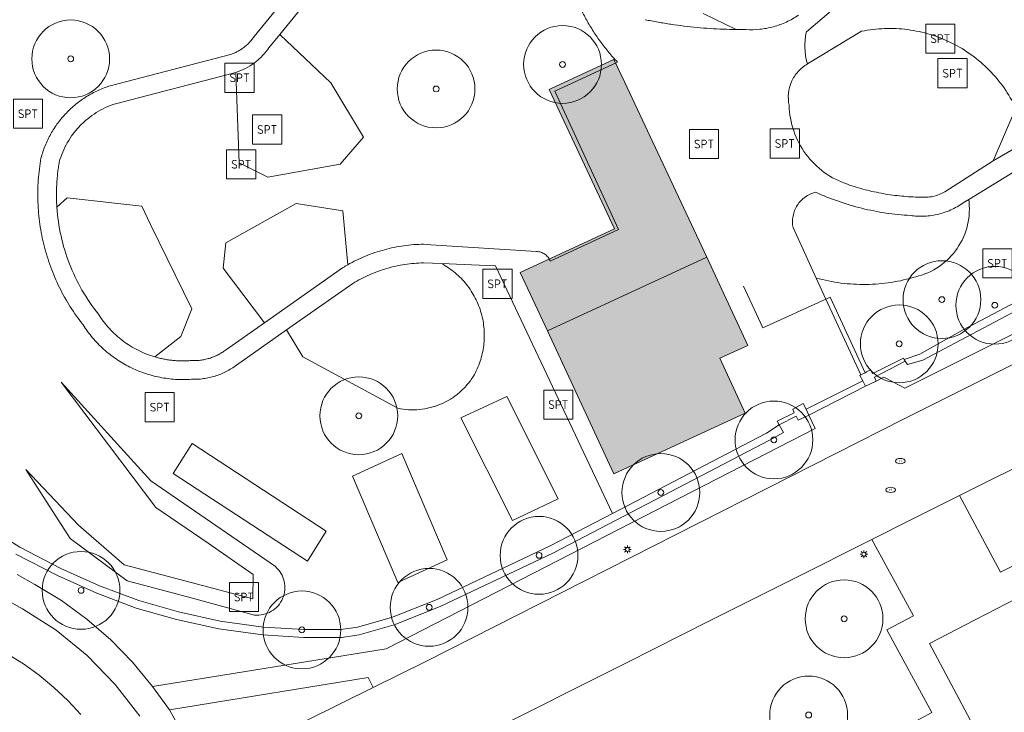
# Model space of a CAD drawing. Header units: metres. Extents: x 187482 to 189800, y 333582 to 335019.
# Tile 23 of 256: x 187707 to 187771, y 333951 to 333995. Entities that reach past the tile are written whole.
import ezdxf
from ezdxf.enums import TextEntityAlignment as Align

# ---------------------------------------------------------------- set-up
doc = ezdxf.new("R2010")
doc.units = ezdxf.units.M
doc.layers.get('0').update_dxf_attribs({"color": 252, "lineweight": 18})
for name, color, linetype, lineweight in [('B-WE-GR-BEPLANTING_CULTUUR_HEESTERS-GV', 252, 'Continuous', 18), ('B-WE-GR-BOOM-S', 252, 'Continuous', 18), ('B-WE-GR-GROENVOORZIENING-GV', 252, 'Continuous', 18), ('B-WE-GR-HAAG-G', 252, 'GR-HAAG1-SO', 18), ('B-WE-IE-MEUBILAIR-S', 252, 'Continuous', 18), ('B-WE-IE-MEUBILAIR_WEGMEUBILAIR-S', 252, 'Continuous', 18), ('B-WE-IE-TERREINAFSCHEIDING_KUNSTMATIG_HEKWERK-G', 252, 'IE-TERREINAFSCHEIDING_KUNSTMATIG-SO', 18), ('B-WE-IE-TERREINAFSCHEIDING_KUNSTMATIG_MUUR-G', 252, 'IE-TERREINAFSCHEIDING_KUNSTMATIG-SO', 18), ('B-WE-OG-BEBOUWING-GV', 252, 'Continuous', 18), ('B-WE-OG-BEBOUWING_LUIFEL-GV', 252, 'Continuous', 18), ('B-WE-OG-TERREIN_BEGROEID-GV', 252, 'Continuous', 18), ('B-WE-OG-TERREIN_ERF-GV', 252, 'Continuous', 18), ('B-WE-OG-WEG-GV', 252, 'Continuous', 18), ('B-WE-VH-GESLOTENVERHARDING_ASFALT-GV', 252, 'Continuous', 18), ('B-WE-VH-HALFVERHARDING-GV', 252, 'Continuous', 18), ('B-WE-VH-OPENVERHARDING-GV', 252, 'Continuous', 18), ('B-WE-VH-OPENVERHARDING_BETONSTRAATSTEEN-GV', 252, 'Continuous', 18), ('B-WE-VH-OPENVERHARDING_TEGEL-GV', 252, 'Continuous', 18)]:
    doc.layers.add(name, color=color, linetype=linetype, lineweight=lineweight)
doc.layers.add('B-WE-OG-BEBOUWING-V', color=7, linetype='Continuous', lineweight=18, true_color=0xf0f0f0)
doc.styles.add('NLCS-ISO', font='NLCS-ISO.ttf')
doc.linetypes.add('GR-HAAG1-SO', pattern='A,6,[176,NLCS.SHX,S=0.125,R=0,X=0,Y=0],-2', length=8)
doc.linetypes.add('IE-TERREINAFSCHEIDING_KUNSTMATIG-SO', pattern='A,4,[82,NLCS.SHX,S=0.75,R=90,X=0,Y=0],4,-2', length=10)

# ---------------------------------------------------------------- blocks, each defined once
blk = doc.blocks.new('SIE-MEUBILAIR_PAAL_LICHTMAST-SO')
for points in [[(-0.62, 0), (-1, 0)], [(-0.71, 0.71), (-0.44, 0.44)], [(0, 1), (0, 0.62)], [(0.44, 0.44), (0.71, 0.71)], [(1, 0), (0.62, 0)], [(-0.71, -0.71), (-0.44, -0.44)], [(0, -0.62), (0, -1)], [(0.44, -0.44), (0.71, -0.71)]]:
    blk.add_lwpolyline(points)
blk.add_circle((0, 0), 0.5)
blk = doc.blocks.new('SIE-MEUBILAIR_PUT_RIOOLPUT-SO')
blk.add_ellipse((0, 0), major_axis=(1.25, 0), ratio=0.54)
at = {"style": 'NLCS-ISO'}
blk.add_text('ri', height=0.75, dxfattribs=at).set_placement((-0.04, 0.07), align=Align.MIDDLE_CENTER)
blk = doc.blocks.new('SIE-WEG_SPEELTOESTEL-SO')
at = {"flags": 128}
blk.add_lwpolyline([(-3.75, -3.75), (3.75, -3.75), (3.75, 3.75), (-3.75, 3.75)], close=True, dxfattribs=at)
at = {"style": 'NLCS-ISO'}
blk.add_text('SPT', height=2.25, dxfattribs=at).set_placement((0, 0), align=Align.MIDDLE_CENTER)
blk = doc.blocks.new('SGR-BOOM_GBKN-SO')
at = {"color": 0, "linetype": 'ByBlock', "lineweight": 18}
for radius in [2, 0.15]:
    blk.add_circle((0, 0), radius, dxfattribs=at)

msp = doc.modelspace()

# ---------------------------------------------------------------- hatches: boundary and pattern name
at = {"layer": 'B-WE-OG-BEBOUWING-V'}
h = msp.add_hatch(color=256, dxfattribs=at)
h.dxf.hatch_style = 1
h.paths.add_polyline_path([(187745.731, 333981.797), (187739.656, 333978.988), (187741.413, 333975.232), (187751.668, 333979.97), (187746.37, 333991.244), (187745.683, 333992.668), (187741.664, 333990.808), (187741.536, 333990.749)], flags=17)
h = msp.add_hatch(color=256, dxfattribs=at)
h.dxf.hatch_style = 1
h.paths.add_polyline_path([(187752.509, 333973.474), (187754.293, 333974.29), (187751.668, 333979.97), (187741.413, 333975.232), (187745.695, 333966.048), (187754.139, 333969.946)], flags=17)

# ---------------------------------------------------------------- linework, layer by layer
at = {"layer": 'B-WE-GR-BEPLANTING_CULTUUR_HEESTERS-GV', "flags": 128}
for points in [[(187835.996, 334004.308), (187829.34, 334002.138), (187820.195, 333998.504), (187807.512, 333993.829), (187802.534, 333991.803), (187800.34, 333990.86), (187796.288, 333989.117), (187779.185, 333980.568), (187768.345, 333974.838), (187765.56, 333973.358), (187764.576, 333973.077), (187764.415, 333973.291), (187762.455, 333972.268), (187762.561, 333971.999), (187763.052, 333972.253), (187764.083, 333971.719), (187764.393, 333971.559), (187772.874, 333975.799)], [(187778.956, 333981.013), (187768.106, 333975.277), (187765.365, 333973.736), (187764.348, 333973.404), (187764.415, 333973.291), (187764.576, 333973.077), (187765.56, 333973.358), (187768.345, 333974.838), (187779.185, 333980.568)], [(187723.927, 333960.088), (187715.927, 333965.596), (187710.161, 333971.946), (187716.241, 333963.888), (187719.595, 333961.59), (187722.507, 333959.577), (187722.476, 333958.023), (187718.518, 333959.06), (187714.202, 333960.212), (187711.277, 333962.752), (187707.873, 333966.319), (187710.729, 333961.887), (187714.396, 333959.176), (187718.282, 333958.14), (187722.588, 333956.977)], [(187707.237, 333960.895), (187709.913, 333959.524), (187712.437, 333958.385), (187714.979, 333957.426), (187717.569, 333956.686), (187720.292, 333956.086), (187723.109, 333955.704), (187725.73, 333955.536), (187728.169, 333955.541), (187729.317, 333955.704), (187731.554, 333956.352), (187734.523, 333957.514), (187741.808, 333960.97), (187745.828, 333963.065), (187755.733, 333968.226), (187756.593, 333968.713), (187756.312, 333969.204), (187755.502, 333968.669), (187745.597, 333963.508), (187741.585, 333961.418), (187734.325, 333957.973), (187731.393, 333956.826), (187729.212, 333956.194), (187728.133, 333956.041), (187725.746, 333956.036), (187723.159, 333956.202), (187720.38, 333956.579), (187717.692, 333957.171), (187715.136, 333957.901), (187712.628, 333958.847), (187710.13, 333959.975), (187707.486, 333961.329), (187704.948, 333962.951)]]:
    msp.add_lwpolyline(points, dxfattribs=at)
at = {"layer": 'B-WE-GR-BEPLANTING_CULTUUR_HEESTERS-GV'}
for points in [[(187724.286, 333959.66, 0.077471), (187723.927, 333960.088)], [(187724.494, 333959.142, 0.080504), (187724.286, 333959.66)], [(187724.532, 333958.584, 0.078975), (187724.494, 333959.142)], [(187724.394, 333958.043, 0.077761), (187724.532, 333958.584)], [(187724.095, 333957.571, 0.078928), (187724.394, 333958.043)], [(187723.145, 333957.01, 0.078739), (187723.665, 333957.215)], [(187723.665, 333957.215, 0.0789), (187724.095, 333957.571)], [(187722.588, 333956.977, 0.077247), (187723.145, 333957.01)]]:
    msp.add_lwpolyline(points, format="xyb", dxfattribs=at)
at = {"layer": 'B-WE-GR-GROENVOORZIENING-GV', "flags": 128}
msp.add_lwpolyline([(187777.617, 333969.51), (187773.283, 333967.332), (187767.904, 333964.65), (187770.547, 333959.73), (187772.592, 333960.762), (187775.293, 333962.102), (187777.979, 333963.436), (187780.607, 333964.744)], dxfattribs=at)
msp.add_lwpolyline([(187762.27, 333961.838), (187757.186, 333959.288), (187751.843, 333956.605), (187746.505, 333953.9), (187737.22, 333949.252), (187735.008, 333949.986), (187733.97, 333949.463), (187740.681, 333936.922), (187752.751, 333943.472), (187755.864, 333945.168), (187759.688, 333947.231), (187763.558, 333949.322), (187766.136, 333950.712), (187763.241, 333956.029), (187764.949, 333956.919)], close=True, dxfattribs=at)
at = {"layer": 'B-WE-GR-HAAG-G', "ltscale": 0.2, "flags": 128}
msp.add_lwpolyline([(187755.502, 333968.669), (187745.597, 333963.508), (187741.585, 333961.418), (187734.325, 333957.973), (187731.393, 333956.826), (187729.212, 333956.194), (187728.133, 333956.041), (187725.746, 333956.036), (187723.159, 333956.202), (187720.38, 333956.579), (187717.692, 333957.171), (187715.136, 333957.901), (187712.628, 333958.847), (187710.13, 333959.975), (187707.486, 333961.329), (187704.948, 333962.951), (187702.694, 333964.631), (187698.907, 333967.978), (187695.869, 333971.477), (187694.566, 333973.123), (187693.36, 333975.046)], dxfattribs=at)
at = {"layer": 'B-WE-IE-TERREINAFSCHEIDING_KUNSTMATIG_HEKWERK-G', "ltscale": 0.2, "flags": 128}
for points in [[(187778.956, 333981.013), (187768.106, 333975.277), (187765.365, 333973.736), (187764.348, 333973.404)], [(187754.032, 333978.111), (187755.272, 333975.434), (187759.325, 333977.281)], [(187759.325, 333977.281), (187759.601, 333977.407), (187761.837, 333972.547)], [(187758.046, 333970.204), (187761.69, 333972.026)]]:
    msp.add_lwpolyline(points, dxfattribs=at)
at = {"layer": 'B-WE-IE-TERREINAFSCHEIDING_KUNSTMATIG_MUUR-G', "ltscale": 0.2, "flags": 128}
for points in [[(187761.869, 333971.676), (187762.561, 333971.999), (187762.455, 333972.268), (187764.415, 333973.291), (187764.348, 333973.404), (187764.306, 333973.476), (187762.333, 333972.495), (187762.187, 333972.728), (187761.936, 333972.599), (187761.837, 333972.547), (187761.569, 333972.406), (187761.512, 333972.374), (187761.69, 333972.026)], [(187761.69, 333972.026), (187761.869, 333971.676)], [(187756.312, 333969.204), (187756.195, 333969.424), (187757.286, 333969.965), (187757.192, 333970.215), (187757.866, 333970.56), (187758.046, 333970.204)], [(187755.502, 333968.669), (187756.312, 333969.204), (187757.406, 333969.758), (187757.542, 333969.506), (187758.234, 333969.82)], [(187758.046, 333970.204), (187758.234, 333969.82)]]:
    msp.add_lwpolyline(points, dxfattribs=at)
at = {"layer": 'B-WE-OG-BEBOUWING-GV', "flags": 128}
msp.add_lwpolyline([(187752.509, 333973.474), (187754.293, 333974.29), (187751.668, 333979.97), (187741.413, 333975.232), (187745.695, 333966.048), (187754.139, 333969.946)], close=True, dxfattribs=at)
at = {"layer": 'B-WE-OG-BEBOUWING_LUIFEL-GV', "flags": 128}
msp.add_lwpolyline([(187745.731, 333981.797), (187739.656, 333978.988), (187741.413, 333975.232), (187751.668, 333979.97), (187746.37, 333991.244), (187745.683, 333992.668), (187741.664, 333990.808), (187741.536, 333990.749)], close=True, dxfattribs=at)
at = {"layer": 'B-WE-OG-TERREIN_BEGROEID-GV', "flags": 128}
for points in [[(187722.552, 333994.149), (187725.537, 333997.83)], [(187726.475, 333997.082), (187724.212, 333994.29), (187727.49, 333991.18), (187729.598, 333987.686), (187728.091, 333985.956), (187723.449, 333985.109), (187721.596, 333986.028), (187721.376, 333991.851), (187713.637, 333989.833)], [(187760.093, 333996.169), (187758.066, 333994.452)], [(187753.562, 333994.602), (187751.437, 333995.624)], [(187758.129, 333992.394), (187761.616, 333994.489)], [(187713.305, 333990.986), (187721.04, 333993.003)], [(187741.601, 333979.727), (187745.994, 333981.749), (187741.902, 333990.639), (187745.921, 333992.508)], [(187771.526, 333989.561), (187770.085, 333986.16), (187773.216, 333987.98), (187777.542, 333989.377), (187777.766, 333989.391), (187777.991, 333989.405), (187778.215, 333989.42), (187778.44, 333989.435), (187778.664, 333989.45), (187778.888, 333989.466), (187779.113, 333989.482), (187779.337, 333989.499), (187779.561, 333989.516), (187779.786, 333989.534), (187780.01, 333989.551), (187780.234, 333989.57), (187780.459, 333989.588), (187780.683, 333989.608), (187780.907, 333989.627), (187781.131, 333989.647)], [(187777.766, 333988.188), (187773.721, 333986.882), (187768.503, 333983.689)], [(187709.891, 333985.004), (187709.878, 333984.822), (187709.867, 333984.641), (187709.859, 333984.459), (187709.853, 333984.278), (187709.851, 333984.096), (187709.85, 333983.914), (187709.853, 333983.733), (187709.858, 333983.551)], [(187709.877, 333983.188), (187710.532, 333983.796), (187715.335, 333983.249), (187715.906, 333982.081), (187718.557, 333976.66), (187717.852, 333974.876), (187716.185, 333973.563)], [(187720.719, 333974.006), (187723.219, 333975.759), (187720.571, 333979.272), (187720.736, 333980.89), (187725.265, 333983.434), (187728.268, 333982.962), (187728.579, 333979.481)], [(187733.46, 333980.808), (187733.918, 333980.775), (187740.716, 333980.339)], [(187758.704, 333978.631), (187759.325, 333977.281), (187759.601, 333977.407), (187761.837, 333972.547), (187761.936, 333972.599), (187762.187, 333972.728), (187762.333, 333972.495), (187764.306, 333973.476), (187764.348, 333973.404), (187765.365, 333973.736), (187768.106, 333975.277), (187778.956, 333981.013)], [(187704.948, 333962.951), (187707.486, 333961.329), (187710.13, 333959.975), (187712.628, 333958.847), (187715.136, 333957.901), (187717.692, 333957.171), (187720.38, 333956.579), (187723.159, 333956.202), (187725.746, 333956.036), (187728.133, 333956.041), (187729.212, 333956.194), (187731.393, 333956.826), (187734.325, 333957.973), (187741.585, 333961.418), (187745.597, 333963.508), (187738.071, 333979.409), (187737.022, 333979.454), (187734.615, 333979.558)], [(187731.793, 333970.269), (187725.684, 333973.559), (187724.646, 333975.294), (187721.425, 333973.036)], [(187722.588, 333956.977), (187718.282, 333958.14), (187714.396, 333959.176), (187710.729, 333961.887), (187707.873, 333966.319), (187711.277, 333962.752), (187714.202, 333960.212), (187718.518, 333959.06), (187722.476, 333958.023), (187722.507, 333959.577), (187719.595, 333961.59), (187716.241, 333963.888), (187710.161, 333971.946), (187715.927, 333965.596), (187723.927, 333960.088)], [(187711.415, 333950.576), (187710.581, 333951.48), (187709.683, 333952.328), (187708.73, 333953.114), (187707.726, 333953.832), (187706.679, 333954.478)]]:
    msp.add_lwpolyline(points, dxfattribs=at)
at = {"layer": 'B-WE-OG-TERREIN_BEGROEID-GV'}
for points in [[(187743.943, 333995.201, -0.015505), (187743.556, 333995.944)], [(187744.375, 333994.483, -0.015962), (187743.943, 333995.201)], [(187747.698, 333995.236, 0.006043), (187748.527, 333995.079)], [(187748.527, 333995.079, 0.007207), (187749.36, 333994.943)], [(187744.849, 333993.794, -0.014595), (187744.375, 333994.483)], [(187749.36, 333994.943, 0.006191), (187750.196, 333994.83)], [(187750.196, 333994.83, 0.006018), (187751.035, 333994.739)], [(187751.035, 333994.739, 0.007184), (187751.876, 333994.671)], [(187751.876, 333994.671, 0.007161), (187752.719, 333994.625)], [(187752.719, 333994.625, 0.005959), (187753.562, 333994.602)], [(187758.066, 333994.452, 0.015136), (187758.02, 333994.196)], [(187761.616, 333994.489, -0.041991), (187763.094, 333994.667)], [(187763.094, 333994.667, -0.041641), (187764.582, 333994.599)], [(187764.582, 333994.599, -0.041244), (187766.037, 333994.285)], [(187722.251, 333993.772, 0.017973), (187722.409, 333993.954)], [(187722.409, 333993.954, 0.024011), (187722.552, 333994.149)], [(187757.989, 333993.938, 0.011767), (187757.974, 333993.679)], [(187758.02, 333994.196, 0.011462), (187757.989, 333993.938)], [(187766.037, 333994.285, -0.042143), (187767.421, 333993.735)], [(187721.266, 333993.088, 0.020455), (187721.485, 333993.191)], [(187721.485, 333993.191, 0.019993), (187721.694, 333993.312)], [(187721.694, 333993.312, 0.018336), (187721.892, 333993.45)], [(187721.892, 333993.45, 0.023323), (187722.078, 333993.604)], [(187722.078, 333993.604, 0.020567), (187722.251, 333993.772)], [(187745.365, 333993.134, -0.015285), (187744.849, 333993.794)], [(187757.974, 333993.679, 0.015385), (187757.974, 333993.419)], [(187757.974, 333993.419, 0.015623), (187757.99, 333993.16)], [(187767.421, 333993.735, -0.041575), (187768.695, 333992.964)], [(187721.04, 333993.003, 0.022298), (187721.266, 333993.088)], [(187745.921, 333992.508, -0.015275), (187745.365, 333993.134)], [(187757.99, 333993.16, 0.019104), (187758.021, 333992.902)], [(187758.021, 333992.902, 0.015136), (187758.067, 333992.646)], [(187758.067, 333992.646, 0.014967), (187758.129, 333992.394)], [(187768.695, 333992.964, -0.040939), (187769.823, 333991.992)], [(187769.823, 333991.992, -0.042888), (187770.776, 333990.847)], [(187711.785, 333990.29, -0.03105), (187712.523, 333990.686)], [(187712.523, 333990.686, -0.03103), (187713.305, 333990.986)], [(187770.776, 333990.847, -0.042162), (187771.526, 333989.561)], [(187711.102, 333989.804, -0.033142), (187711.785, 333990.29)], [(187710.485, 333989.237, -0.032038), (187711.102, 333989.804)], [(187713.006, 333989.587, 0.031716), (187712.41, 333989.266)], [(187713.637, 333989.833, 0.031268), (187713.006, 333989.587)], [(187709.944, 333988.597, -0.031181), (187710.485, 333989.237)], [(187711.858, 333988.873, 0.032378), (187711.359, 333988.415)], [(187712.41, 333989.266, 0.030709), (187711.858, 333988.873)], [(187709.488, 333987.894, -0.031768), (187709.944, 333988.597)], [(187711.359, 333988.415, 0.030254), (187710.92, 333987.899)], [(187709.123, 333987.14, -0.030954), (187709.488, 333987.894)], [(187710.92, 333987.899, 0.030729), (187710.549, 333987.333)], [(187708.856, 333986.346, -0.031331), (187709.123, 333987.14)], [(187710.549, 333987.333, 0.031677), (187710.25, 333986.725)], [(187708.683, 333984.933, -0.026226), (187708.856, 333986.346)], [(187710.25, 333986.725, 0.029417), (187710.029, 333986.085)], [(187709.972, 333985.726, 0.008523), (187709.927, 333985.365)], [(187710.029, 333986.085, 0.008582), (187709.972, 333985.726)], [(187709.927, 333985.365, 0.005759), (187709.891, 333985.004)], [(187708.659, 333983.509, -0.026678), (187708.683, 333984.933)], [(187768.503, 333983.689, -0.092518), (187768.429, 333982.046)], [(187708.786, 333982.091, -0.026136), (187708.659, 333983.509)], [(187709.858, 333983.551, 0.008386), (187709.877, 333983.188)], [(187709.061, 333980.694, -0.026447), (187708.786, 333982.091)], [(187768.429, 333982.046, -0.092301), (187767.766, 333980.541)], [(187709.482, 333979.334, -0.025977), (187709.061, 333980.694)], [(187730.935, 333980.454, -0.01594), (187731.557, 333980.602)], [(187731.557, 333980.602, -0.014159), (187732.186, 333980.711)], [(187732.186, 333980.711, -0.015878), (187732.822, 333980.779)], [(187732.822, 333980.779, -0.017206), (187733.46, 333980.808)], [(187767.766, 333980.541, -0.093723), (187766.603, 333979.378)], [(187729.144, 333979.78, -0.014002), (187729.726, 333980.042)], [(187729.726, 333980.042, -0.015388), (187730.324, 333980.267)], [(187730.324, 333980.267, -0.014842), (187730.935, 333980.454)], [(187740.716, 333980.339, -0.034919), (187740.858, 333980.326)], [(187740.858, 333980.326, -0.027328), (187740.996, 333980.292)], [(187740.996, 333980.292, -0.034171), (187741.127, 333980.238)], [(187741.127, 333980.238, -0.034855), (187741.25, 333980.166)], [(187741.25, 333980.166, -0.029642), (187741.361, 333980.077)], [(187741.361, 333980.077, -0.029656), (187741.458, 333979.972)], [(187741.458, 333979.972, -0.035243), (187741.538, 333979.855)], [(187710.044, 333978.025, -0.026086), (187709.482, 333979.334)], [(187728.579, 333979.481, -0.016103), (187729.144, 333979.78)], [(187734.615, 333979.558, -0.050191), (187735.479, 333978.971)], [(187741.538, 333979.855, -0.037636), (187741.601, 333979.727)], [(187766.603, 333979.378, -0.092835), (187765.098, 333978.714)], [(187735.479, 333978.971, -0.049359), (187736.21, 333978.223)], [(187760.291, 333978.314, -0.034658), (187758.704, 333978.631)], [(187765.098, 333978.714, -0.035392), (187763.52, 333978.356)], [(187710.741, 333976.783, -0.026392), (187710.044, 333978.025)], [(187736.21, 333978.223, -0.050433), (187736.778, 333977.346)], [(187761.907, 333978.222, -0.034682), (187760.291, 333978.314)], [(187763.52, 333978.356, -0.034736), (187761.907, 333978.222)], [(187736.778, 333977.346, -0.050655), (187737.161, 333976.374)], [(187711.565, 333975.622, -0.025721), (187710.741, 333976.783)], [(187737.161, 333976.374, -0.049551), (187737.344, 333975.345)], [(187712.172, 333974.799, -0.035011), (187711.565, 333975.622)], [(187737.344, 333975.345, -0.048799), (187737.319, 333974.3)], [(187712.883, 333974.065, -0.033912), (187712.172, 333974.799)], [(187737.319, 333974.3, -0.048986), (187737.087, 333973.281)], [(187713.687, 333973.433, -0.03482), (187712.883, 333974.065)], [(187716.185, 333973.563, 0.013143), (187716.469, 333973.487)], [(187719.677, 333973.472, 0.025841), (187719.954, 333973.571)], [(187719.954, 333973.571, 0.021359), (187720.222, 333973.693)], [(187720.222, 333973.693, 0.022793), (187720.477, 333973.839)], [(187720.477, 333973.839, 0.021723), (187720.719, 333974.006)], [(187714.568, 333972.914, -0.034561), (187713.687, 333973.433)], [(187715.511, 333972.518, -0.033768), (187714.568, 333972.914)], [(187716.469, 333973.487, 0.009941), (187716.757, 333973.424)], [(187716.757, 333973.424, 0.010058), (187717.047, 333973.375)], [(187717.047, 333973.375, 0.013494), (187717.339, 333973.339)], [(187717.339, 333973.339, 0.00991), (187717.632, 333973.316)], [(187717.632, 333973.316, 0.010195), (187717.926, 333973.307)], [(187717.926, 333973.307, 0.010201), (187718.22, 333973.312)], [(187718.22, 333973.312, 0.013555), (187718.514, 333973.33)], [(187718.514, 333973.33, 0.023807), (187718.808, 333973.327)], [(187718.808, 333973.327, 0.023665), (187719.102, 333973.35)], [(187719.102, 333973.35, 0.020138), (187719.392, 333973.398)], [(187719.392, 333973.398, 0.020577), (187719.677, 333973.472)], [(187721.425, 333973.036, -0.020807), (187721.107, 333972.817)], [(187737.087, 333973.281, -0.049256), (187736.658, 333972.328)], [(187716.498, 333972.253, -0.03347), (187715.511, 333972.518)], [(187720.057, 333972.334, -0.022021), (187719.684, 333972.234)], [(187720.42, 333972.465, -0.019701), (187720.057, 333972.334)], [(187720.771, 333972.627, -0.022042), (187720.42, 333972.465)], [(187721.107, 333972.817, -0.018631), (187720.771, 333972.627)], [(187736.658, 333972.328, -0.039523), (187736.242, 333971.761)], [(187717.512, 333972.122, -0.034451), (187716.498, 333972.253)], [(187718.534, 333972.128, -0.033267), (187717.512, 333972.122)], [(187718.92, 333972.131, -0.023315), (187718.534, 333972.128)], [(187719.304, 333972.166, -0.023245), (187718.92, 333972.131)], [(187719.684, 333972.234, -0.021312), (187719.304, 333972.166)], [(187736.242, 333971.761, -0.038229), (187735.745, 333971.264)], [(187735.745, 333971.264, -0.039818), (187735.177, 333970.849)], [(187734.552, 333970.526, -0.040468), (187733.885, 333970.303)], [(187735.177, 333970.849, -0.040052), (187734.552, 333970.526)], [(187732.489, 333970.173, -0.040257), (187731.793, 333970.269)], [(187733.192, 333970.184, -0.03842), (187732.489, 333970.173)], [(187733.885, 333970.303, -0.039049), (187733.192, 333970.184)], [(187723.927, 333960.088, -0.077471), (187724.286, 333959.66)], [(187724.286, 333959.66, -0.080504), (187724.494, 333959.142)], [(187724.494, 333959.142, -0.078975), (187724.532, 333958.584)], [(187724.532, 333958.584, -0.077761), (187724.394, 333958.043)], [(187724.394, 333958.043, -0.078928), (187724.095, 333957.571)], [(187723.665, 333957.215, -0.078739), (187723.145, 333957.01)], [(187724.095, 333957.571, -0.0789), (187723.665, 333957.215)], [(187723.145, 333957.01, -0.077247), (187722.588, 333956.977)]]:
    msp.add_lwpolyline(points, format="xyb", dxfattribs=at)
at = {"layer": 'B-WE-OG-TERREIN_BEGROEID-GV', "flags": 128}
for points in [[(187739.168, 333963.056), (187735.857, 333969.646), (187738.801, 333971.029), (187742.112, 333964.439)], [(187717.359, 333966.069), (187718.569, 333967.996), (187727.192, 333962.357), (187725.982, 333960.43)], [(187734.968, 333960.53), (187731.79, 333959.072), (187728.887, 333965.896), (187732.065, 333967.354)], [(187730.222, 333952.318), (187729.882, 333952.95), (187717.11, 333950.872), (187717.68, 333949.877), (187718.193, 333948.851), (187719.193, 333946.881), (187719.43, 333946.982)]]:
    msp.add_lwpolyline(points, close=True, dxfattribs=at)
at = {"layer": 'B-WE-OG-TERREIN_ERF-GV', "flags": 128}
msp.add_lwpolyline([(187771.583, 333958.048), (187768.916, 333956.664), (187765.982, 333955.143), (187768.78, 333949.929), (187764.576, 333947.645), (187760.779, 333945.588), (187764.226, 333939.163), (187767.995, 333932.085), (187770.81, 333926.787)], dxfattribs=at)
at = {"layer": 'B-WE-OG-WEG-GV', "flags": 128}
msp.add_lwpolyline([(187707.323, 333959.586), (187708.45, 333958.945), (187710.172, 333957.904), (187711.808, 333956.715), (187713.339, 333955.387), (187714.749, 333953.937), (187716.024, 333952.38), (187731.049, 333954.793), (187758.637, 333968.969), (187758.234, 333969.82), (187757.542, 333969.506), (187757.406, 333969.758), (187756.312, 333969.204), (187756.593, 333968.713), (187755.733, 333968.226), (187745.828, 333963.065), (187741.808, 333960.97), (187734.523, 333957.514), (187731.554, 333956.352), (187729.317, 333955.704), (187728.169, 333955.541), (187725.73, 333955.536), (187723.109, 333955.704), (187720.292, 333956.086), (187717.569, 333956.686), (187714.979, 333957.426), (187712.437, 333958.385), (187709.913, 333959.524), (187707.237, 333960.895)], dxfattribs=at)
at = {"layer": 'B-WE-VH-GESLOTENVERHARDING_ASFALT-GV', "flags": 128}
for points in [[(187725.537, 333997.83), (187722.552, 333994.149)], [(187723.515, 333993.431), (187724.212, 333994.29), (187726.475, 333997.082)], [(187758.066, 333994.452), (187760.093, 333996.169)], [(187754.181, 333994.599), (187754.104, 333994.599), (187754.026, 333994.599), (187753.948, 333994.599), (187753.871, 333994.599), (187753.794, 333994.599), (187753.716, 333994.6), (187753.639, 333994.601), (187753.562, 333994.602)], [(187721.04, 333993.003), (187713.305, 333990.986)], [(187745.921, 333992.508), (187741.902, 333990.639), (187745.994, 333981.749), (187741.601, 333979.727)], [(187713.637, 333989.833), (187721.376, 333991.851)], [(187781.131, 333989.647), (187780.907, 333989.627), (187780.683, 333989.608), (187780.459, 333989.588), (187780.234, 333989.57), (187780.01, 333989.551), (187779.786, 333989.534), (187779.561, 333989.516), (187779.337, 333989.499), (187779.113, 333989.482), (187778.888, 333989.466), (187778.664, 333989.45), (187778.44, 333989.435), (187778.215, 333989.42), (187777.991, 333989.405), (187777.766, 333989.391), (187777.542, 333989.377), (187773.216, 333987.98), (187770.085, 333986.16), (187766.973, 333984.174)], [(187768.245, 333983.531), (187768.503, 333983.689), (187773.721, 333986.882), (187777.766, 333988.188)], [(187709.858, 333983.551), (187709.853, 333983.733), (187709.85, 333983.914), (187709.851, 333984.096), (187709.853, 333984.278), (187709.859, 333984.459), (187709.867, 333984.641), (187709.878, 333984.822), (187709.891, 333985.004)], [(187733.444, 333979.608), (187734.615, 333979.558), (187737.022, 333979.454), (187738.071, 333979.409), (187745.597, 333963.508), (187755.502, 333968.669), (187756.312, 333969.204), (187756.195, 333969.424), (187757.286, 333969.965), (187757.192, 333970.215), (187757.866, 333970.56), (187758.046, 333970.204), (187761.69, 333972.026), (187761.512, 333972.374), (187761.569, 333972.406), (187759.325, 333977.281), (187758.704, 333978.631), (187757.211, 333981.876)], [(187740.716, 333980.339), (187733.918, 333980.775), (187733.46, 333980.808)], [(187728.579, 333979.481), (187728.538, 333979.458), (187728.496, 333979.434), (187728.455, 333979.41), (187728.414, 333979.386), (187728.373, 333979.362), (187728.333, 333979.337), (187728.292, 333979.312), (187728.252, 333979.287), (187723.219, 333975.759), (187720.719, 333974.006)], [(187721.425, 333973.036), (187724.646, 333975.294), (187728.912, 333978.284)], [(187773.648, 333974.241), (187764.355, 333969.594), (187733.604, 333953.991), (187730.222, 333952.318), (187719.43, 333946.982), (187721.107, 333942.978), (187732.232, 333948.587), (187733.97, 333949.463), (187735.008, 333949.986), (187737.22, 333949.252), (187746.505, 333953.9), (187751.843, 333956.605), (187757.186, 333959.288), (187762.27, 333961.838), (187764.862, 333963.129), (187767.904, 333964.65), (187773.283, 333967.332)]]:
    msp.add_lwpolyline(points, dxfattribs=at)
at = {"layer": 'B-WE-VH-GESLOTENVERHARDING_ASFALT-GV'}
for points in [[(187743.556, 333995.944, 0.015505), (187743.943, 333995.201)], [(187743.943, 333995.201, 0.015962), (187744.375, 333994.483)], [(187748.527, 333995.079, -0.006043), (187747.698, 333995.236)], [(187749.36, 333994.943, -0.007207), (187748.527, 333995.079)], [(187756.78, 333995.087, -0.040928), (187755.945, 333994.781)], [(187757.554, 333995.527, -0.041238), (187756.78, 333995.087)], [(187744.375, 333994.483, 0.014595), (187744.849, 333993.794)], [(187750.196, 333994.83, -0.006191), (187749.36, 333994.943)], [(187751.035, 333994.739, -0.006018), (187750.196, 333994.83)], [(187751.876, 333994.671, -0.007184), (187751.035, 333994.739)], [(187752.719, 333994.625, -0.007161), (187751.876, 333994.671)], [(187753.562, 333994.602, -0.005959), (187752.719, 333994.625)], [(187755.071, 333994.617, -0.042679), (187754.181, 333994.599)], [(187755.945, 333994.781, -0.041033), (187755.071, 333994.617)], [(187758.02, 333994.196, -0.015136), (187758.066, 333994.452)], [(187722.409, 333993.954, -0.017973), (187722.251, 333993.772)], [(187722.552, 333994.149, -0.024011), (187722.409, 333993.954)], [(187757.974, 333993.679, -0.011767), (187757.989, 333993.938)], [(187757.989, 333993.938, -0.011462), (187758.02, 333994.196)], [(187721.485, 333993.191, -0.020455), (187721.266, 333993.088)], [(187721.694, 333993.312, -0.019993), (187721.485, 333993.191)], [(187721.892, 333993.45, -0.018336), (187721.694, 333993.312)], [(187722.078, 333993.604, -0.023323), (187721.892, 333993.45)], [(187722.251, 333993.772, -0.020567), (187722.078, 333993.604)], [(187723.086, 333992.909, 0.040927), (187723.515, 333993.431)], [(187744.849, 333993.794, 0.015285), (187745.365, 333993.134)], [(187757.974, 333993.419, -0.015385), (187757.974, 333993.679)], [(187757.99, 333993.16, -0.015623), (187757.974, 333993.419)], [(187721.266, 333993.088, -0.022298), (187721.04, 333993.003)], [(187722.577, 333992.464, 0.041881), (187723.086, 333992.909)], [(187745.365, 333993.134, 0.015275), (187745.921, 333992.508)], [(187758.021, 333992.902, -0.019104), (187757.99, 333993.16)], [(187758.067, 333992.646, -0.015136), (187758.021, 333992.902)], [(187758.129, 333992.394, -0.014967), (187758.067, 333992.646)], [(187721.376, 333991.851, 0.039788), (187722.002, 333992.108)], [(187722.002, 333992.108, 0.041849), (187722.577, 333992.464)], [(187757.53, 333991.905, -0.07898), (187758.129, 333992.394)], [(187757.112, 333991.254, -0.07743), (187757.53, 333991.905)], [(187712.523, 333990.686, 0.03105), (187711.785, 333990.29)], [(187713.305, 333990.986, 0.03103), (187712.523, 333990.686)], [(187756.915, 333990.506, -0.079029), (187757.112, 333991.254)], [(187711.785, 333990.29, 0.033142), (187711.102, 333989.804)], [(187756.959, 333989.734, -0.077763), (187756.915, 333990.506)], [(187711.102, 333989.804, 0.032038), (187710.485, 333989.237)], [(187712.41, 333989.266, -0.031716), (187713.006, 333989.587)], [(187713.006, 333989.587, -0.031268), (187713.637, 333989.833)], [(187757.254, 333988.086, -0.076986), (187756.959, 333989.734)], [(187710.485, 333989.237, 0.031181), (187709.944, 333988.597)], [(187711.359, 333988.415, -0.032378), (187711.858, 333988.873)], [(187711.858, 333988.873, -0.030709), (187712.41, 333989.266)], [(187709.944, 333988.597, 0.031768), (187709.488, 333987.894)], [(187710.92, 333987.899, -0.030254), (187711.359, 333988.415)], [(187709.488, 333987.894, 0.030954), (187709.123, 333987.14)], [(187710.549, 333987.333, -0.030729), (187710.92, 333987.899)], [(187758.032, 333986.603, -0.076648), (187757.254, 333988.086)], [(187709.123, 333987.14, 0.031331), (187708.856, 333986.346)], [(187710.25, 333986.725, -0.031677), (187710.549, 333987.333)], [(187708.856, 333986.346, 0.026226), (187708.683, 333984.933)], [(187710.029, 333986.085, -0.029417), (187710.25, 333986.725)], [(187759.22, 333985.424, -0.076469), (187758.032, 333986.603)], [(187709.927, 333985.365, -0.008523), (187709.972, 333985.726)], [(187709.972, 333985.726, -0.008582), (187710.029, 333986.085)], [(187709.891, 333985.004, -0.005759), (187709.927, 333985.365)], [(187760.709, 333984.658, -0.076658), (187759.22, 333985.424)], [(187708.683, 333984.933, 0.026678), (187708.659, 333983.509)], [(187761.849, 333984.312, -0.019133), (187760.709, 333984.658)], [(187763.013, 333984.058, -0.020755), (187761.849, 333984.312)], [(187757.482, 333983.304, -0.095585), (187757.991, 333983.841)], [(187757.991, 333983.841, -0.094934), (187758.664, 333984.149)], [(187758.664, 333984.149, 0.023594), (187760.125, 333983.563)], [(187764.194, 333983.898, -0.020293), (187763.013, 333984.058)], [(187765.384, 333983.832, -0.020199), (187764.194, 333983.898)], [(187765.796, 333983.826, -0.038827), (187765.384, 333983.832)], [(187766.205, 333983.882, -0.039386), (187765.796, 333983.826)], [(187766.6, 333983.999, -0.038359), (187766.205, 333983.882)], [(187766.973, 333984.174, -0.040176), (187766.6, 333983.999)], [(187708.659, 333983.509, 0.026136), (187708.786, 333982.091)], [(187709.877, 333983.188, -0.008386), (187709.858, 333983.551)], [(187710.142, 333981.337, -0.038269), (187709.877, 333983.188)], [(187757.209, 333982.616, -0.097092), (187757.482, 333983.304)], [(187760.125, 333983.563, 0.023308), (187761.634, 333983.116)], [(187761.634, 333983.116, 0.023809), (187763.178, 333982.813)], [(187766.582, 333982.745, 0.049654), (187767.452, 333983.056)], [(187767.452, 333983.056, 0.04898), (187768.245, 333983.531)], [(187757.211, 333981.876, -0.097297), (187757.209, 333982.616)], [(187763.178, 333982.813, 0.023645), (187764.744, 333982.656)], [(187764.744, 333982.656, 0.049768), (187765.667, 333982.61)], [(187765.667, 333982.61, 0.049237), (187766.582, 333982.745)], [(187708.786, 333982.091, 0.026447), (187709.061, 333980.694)], [(187710.684, 333979.548, -0.038072), (187710.142, 333981.337)], [(187709.061, 333980.694, 0.025977), (187709.482, 333979.334)], [(187731.557, 333980.602, 0.01594), (187730.935, 333980.454)], [(187732.186, 333980.711, 0.014159), (187731.557, 333980.602)], [(187732.822, 333980.779, 0.015878), (187732.186, 333980.711)], [(187733.46, 333980.808, 0.017206), (187732.822, 333980.779)], [(187729.726, 333980.042, 0.014002), (187729.144, 333979.78)], [(187730.324, 333980.267, 0.015388), (187729.726, 333980.042)], [(187730.935, 333980.454, 0.014842), (187730.324, 333980.267)], [(187740.858, 333980.326, 0.034919), (187740.716, 333980.339)], [(187740.996, 333980.292, 0.027328), (187740.858, 333980.326)], [(187741.127, 333980.238, 0.034171), (187740.996, 333980.292)], [(187741.25, 333980.166, 0.034855), (187741.127, 333980.238)], [(187741.361, 333980.077, 0.029642), (187741.25, 333980.166)], [(187741.458, 333979.972, 0.029656), (187741.361, 333980.077)], [(187741.538, 333979.855, 0.035243), (187741.458, 333979.972)], [(187709.482, 333979.334, 0.026086), (187710.044, 333978.025)], [(187711.491, 333977.862, -0.037331), (187710.684, 333979.548)], [(187729.144, 333979.78, 0.016103), (187728.579, 333979.481)], [(187729.968, 333978.84, -0.03364), (187731.089, 333979.25)], [(187731.089, 333979.25, -0.032878), (187732.255, 333979.508)], [(187732.255, 333979.508, -0.033616), (187733.444, 333979.608)], [(187741.601, 333979.727, 0.037636), (187741.538, 333979.855)], [(187728.912, 333978.284, -0.032235), (187729.968, 333978.84)], [(187710.044, 333978.025, 0.026392), (187710.741, 333976.783)], [(187712.545, 333976.318, -0.037687), (187711.491, 333977.862)], [(187710.741, 333976.783, 0.025721), (187711.565, 333975.622)], [(187713.25, 333975.39, -0.04599), (187712.545, 333976.318)], [(187711.565, 333975.622, 0.035011), (187712.172, 333974.799)], [(187714.111, 333974.605, -0.04613), (187713.25, 333975.39)], [(187712.172, 333974.799, 0.033912), (187712.883, 333974.065)], [(187715.1, 333973.989, -0.044305), (187714.111, 333974.605)], [(187712.883, 333974.065, 0.03482), (187713.687, 333973.433)], [(187716.185, 333973.563, -0.045885), (187715.1, 333973.989)], [(187716.469, 333973.487, -0.013143), (187716.185, 333973.563)], [(187719.954, 333973.571, -0.025841), (187719.677, 333973.472)], [(187720.222, 333973.693, -0.021359), (187719.954, 333973.571)], [(187720.477, 333973.839, -0.022793), (187720.222, 333973.693)], [(187720.719, 333974.006, -0.021723), (187720.477, 333973.839)], [(187713.687, 333973.433, 0.034561), (187714.568, 333972.914)], [(187714.568, 333972.914, 0.033768), (187715.511, 333972.518)], [(187716.757, 333973.424, -0.009941), (187716.469, 333973.487)], [(187717.047, 333973.375, -0.010058), (187716.757, 333973.424)], [(187717.339, 333973.339, -0.013494), (187717.047, 333973.375)], [(187717.632, 333973.316, -0.00991), (187717.339, 333973.339)], [(187717.926, 333973.307, -0.010195), (187717.632, 333973.316)], [(187718.22, 333973.312, -0.010201), (187717.926, 333973.307)], [(187718.514, 333973.33, -0.013555), (187718.22, 333973.312)], [(187718.808, 333973.327, -0.023807), (187718.514, 333973.33)], [(187719.102, 333973.35, -0.023665), (187718.808, 333973.327)], [(187719.392, 333973.398, -0.020138), (187719.102, 333973.35)], [(187719.677, 333973.472, -0.020577), (187719.392, 333973.398)], [(187721.107, 333972.817, 0.020807), (187721.425, 333973.036)], [(187715.511, 333972.518, 0.03347), (187716.498, 333972.253)], [(187719.684, 333972.234, 0.022021), (187720.057, 333972.334)], [(187720.057, 333972.334, 0.019701), (187720.42, 333972.465)], [(187720.42, 333972.465, 0.022042), (187720.771, 333972.627)], [(187720.771, 333972.627, 0.018631), (187721.107, 333972.817)], [(187716.498, 333972.253, 0.034451), (187717.512, 333972.122)], [(187717.512, 333972.122, 0.033267), (187718.534, 333972.128)], [(187718.534, 333972.128, 0.023315), (187718.92, 333972.131)], [(187718.92, 333972.131, 0.023245), (187719.304, 333972.166)], [(187719.304, 333972.166, 0.021312), (187719.684, 333972.234)]]:
    msp.add_lwpolyline(points, format="xyb", dxfattribs=at)
at = {"layer": 'B-WE-VH-GESLOTENVERHARDING_ASFALT-GV', "flags": 128}
msp.add_lwpolyline([(187752.509, 333973.474), (187754.139, 333969.946), (187745.695, 333966.048), (187741.413, 333975.232), (187751.668, 333979.97), (187754.293, 333974.29)], close=True, dxfattribs=at)
at = {"layer": 'B-WE-VH-HALFVERHARDING-GV', "flags": 128}
for points in [[(187751.437, 333995.624), (187753.562, 333994.602)], [(187753.562, 333994.602), (187753.639, 333994.601), (187753.716, 333994.6), (187753.794, 333994.599), (187753.871, 333994.599), (187753.948, 333994.599), (187754.026, 333994.599), (187754.104, 333994.599), (187754.181, 333994.599)], [(187761.616, 333994.489), (187758.129, 333992.394)], [(187721.376, 333991.851), (187721.596, 333986.028), (187723.449, 333985.109), (187728.091, 333985.956), (187729.598, 333987.686), (187727.49, 333991.18), (187724.212, 333994.29), (187723.515, 333993.431)], [(187766.973, 333984.174), (187770.085, 333986.16), (187771.526, 333989.561)], [(187716.185, 333973.563), (187717.852, 333974.876), (187718.557, 333976.66), (187715.906, 333982.081), (187715.335, 333983.249), (187710.532, 333983.796), (187709.877, 333983.188)], [(187768.503, 333983.689), (187768.245, 333983.531)], [(187757.211, 333981.876), (187758.704, 333978.631)], [(187734.615, 333979.558), (187733.444, 333979.608)], [(187728.912, 333978.284), (187724.646, 333975.294), (187725.684, 333973.559), (187731.793, 333970.269)]]:
    msp.add_lwpolyline(points, dxfattribs=at)
at = {"layer": 'B-WE-VH-HALFVERHARDING-GV'}
for points in [[(187755.945, 333994.781, 0.040928), (187756.78, 333995.087)], [(187756.78, 333995.087, 0.041238), (187757.554, 333995.527)], [(187754.181, 333994.599, 0.042679), (187755.071, 333994.617)], [(187755.071, 333994.617, 0.041033), (187755.945, 333994.781)], [(187763.094, 333994.667, 0.041991), (187761.616, 333994.489)], [(187764.582, 333994.599, 0.041641), (187763.094, 333994.667)], [(187766.037, 333994.285, 0.041244), (187764.582, 333994.599)], [(187767.421, 333993.735, 0.042143), (187766.037, 333994.285)], [(187723.515, 333993.431, -0.040927), (187723.086, 333992.909)], [(187768.695, 333992.964, 0.041575), (187767.421, 333993.735)], [(187723.086, 333992.909, -0.041881), (187722.577, 333992.464)], [(187769.823, 333991.992, 0.040939), (187768.695, 333992.964)], [(187722.002, 333992.108, -0.039788), (187721.376, 333991.851)], [(187722.577, 333992.464, -0.041849), (187722.002, 333992.108)], [(187758.129, 333992.394, 0.07898), (187757.53, 333991.905)], [(187770.776, 333990.847, 0.042888), (187769.823, 333991.992)], [(187757.53, 333991.905, 0.07743), (187757.112, 333991.254)], [(187757.112, 333991.254, 0.079029), (187756.915, 333990.506)], [(187771.526, 333989.561, 0.042162), (187770.776, 333990.847)], [(187756.915, 333990.506, 0.077763), (187756.959, 333989.734)], [(187756.959, 333989.734, 0.076986), (187757.254, 333988.086)], [(187757.254, 333988.086, 0.076648), (187758.032, 333986.603)], [(187758.032, 333986.603, 0.076469), (187759.22, 333985.424)], [(187759.22, 333985.424, 0.076658), (187760.709, 333984.658)], [(187760.709, 333984.658, 0.019133), (187761.849, 333984.312)], [(187761.849, 333984.312, 0.020755), (187763.013, 333984.058)], [(187757.991, 333983.841, 0.095585), (187757.482, 333983.304)], [(187758.664, 333984.149, 0.094934), (187757.991, 333983.841)], [(187760.125, 333983.563, -0.023594), (187758.664, 333984.149)], [(187763.013, 333984.058, 0.020293), (187764.194, 333983.898)], [(187764.194, 333983.898, 0.020199), (187765.384, 333983.832)], [(187765.384, 333983.832, 0.038827), (187765.796, 333983.826)], [(187765.796, 333983.826, 0.039386), (187766.205, 333983.882)], [(187766.205, 333983.882, 0.038359), (187766.6, 333983.999)], [(187766.6, 333983.999, 0.040176), (187766.973, 333984.174)], [(187768.429, 333982.046, 0.092518), (187768.503, 333983.689)], [(187709.877, 333983.188, 0.038269), (187710.142, 333981.337)], [(187757.482, 333983.304, 0.097092), (187757.209, 333982.616)], [(187761.634, 333983.116, -0.023308), (187760.125, 333983.563)], [(187763.178, 333982.813, -0.023809), (187761.634, 333983.116)], [(187767.452, 333983.056, -0.049654), (187766.582, 333982.745)], [(187768.245, 333983.531, -0.04898), (187767.452, 333983.056)], [(187757.209, 333982.616, 0.097297), (187757.211, 333981.876)], [(187764.744, 333982.656, -0.023645), (187763.178, 333982.813)], [(187765.667, 333982.61, -0.049768), (187764.744, 333982.656)], [(187766.582, 333982.745, -0.049237), (187765.667, 333982.61)], [(187767.766, 333980.541, 0.092301), (187768.429, 333982.046)], [(187710.142, 333981.337, 0.038072), (187710.684, 333979.548)], [(187766.603, 333979.378, 0.093723), (187767.766, 333980.541)], [(187710.684, 333979.548, 0.037331), (187711.491, 333977.862)], [(187731.089, 333979.25, 0.03364), (187729.968, 333978.84)], [(187732.255, 333979.508, 0.032878), (187731.089, 333979.25)], [(187733.444, 333979.608, 0.033616), (187732.255, 333979.508)], [(187735.479, 333978.971, 0.050191), (187734.615, 333979.558)], [(187765.098, 333978.714, 0.092835), (187766.603, 333979.378)], [(187729.968, 333978.84, 0.032235), (187728.912, 333978.284)], [(187736.21, 333978.223, 0.049359), (187735.479, 333978.971)], [(187758.704, 333978.631, 0.034658), (187760.291, 333978.314)], [(187763.52, 333978.356, 0.035392), (187765.098, 333978.714)], [(187736.778, 333977.346, 0.050433), (187736.21, 333978.223)], [(187760.291, 333978.314, 0.034682), (187761.907, 333978.222)], [(187761.907, 333978.222, 0.034736), (187763.52, 333978.356)], [(187711.491, 333977.862, 0.037687), (187712.545, 333976.318)], [(187737.161, 333976.374, 0.050655), (187736.778, 333977.346)], [(187712.545, 333976.318, 0.04599), (187713.25, 333975.39)], [(187737.344, 333975.345, 0.049551), (187737.161, 333976.374)], [(187713.25, 333975.39, 0.04613), (187714.111, 333974.605)], [(187737.319, 333974.3, 0.048799), (187737.344, 333975.345)], [(187714.111, 333974.605, 0.044305), (187715.1, 333973.989)], [(187737.087, 333973.281, 0.048986), (187737.319, 333974.3)], [(187715.1, 333973.989, 0.045885), (187716.185, 333973.563)], [(187736.658, 333972.328, 0.049256), (187737.087, 333973.281)], [(187736.242, 333971.761, 0.039523), (187736.658, 333972.328)], [(187735.745, 333971.264, 0.038229), (187736.242, 333971.761)], [(187735.177, 333970.849, 0.039818), (187735.745, 333971.264)], [(187733.885, 333970.303, 0.040468), (187734.552, 333970.526)], [(187734.552, 333970.526, 0.040052), (187735.177, 333970.849)], [(187731.793, 333970.269, 0.040257), (187732.489, 333970.173)], [(187732.489, 333970.173, 0.03842), (187733.192, 333970.184)], [(187733.192, 333970.184, 0.039049), (187733.885, 333970.303)]]:
    msp.add_lwpolyline(points, format="xyb", dxfattribs=at)
at = {"layer": 'B-WE-VH-HALFVERHARDING-GV', "flags": 128}
for points in [[(187723.219, 333975.759), (187728.252, 333979.287), (187728.292, 333979.312), (187728.333, 333979.337), (187728.373, 333979.362), (187728.414, 333979.386), (187728.455, 333979.41), (187728.496, 333979.434), (187728.538, 333979.458), (187728.579, 333979.481), (187728.268, 333982.962), (187725.265, 333983.434), (187720.736, 333980.89), (187720.571, 333979.272)], [(187739.168, 333963.056), (187742.112, 333964.439), (187738.801, 333971.029), (187735.857, 333969.646)], [(187717.359, 333966.069), (187725.982, 333960.43), (187727.192, 333962.357), (187718.569, 333967.996)], [(187734.968, 333960.53), (187732.065, 333967.354), (187728.887, 333965.896), (187731.79, 333959.072)]]:
    msp.add_lwpolyline(points, close=True, dxfattribs=at)
at = {"layer": 'B-WE-VH-OPENVERHARDING-GV', "flags": 128}
msp.add_lwpolyline([(187761.569, 333972.406), (187761.837, 333972.547), (187759.601, 333977.407), (187759.325, 333977.281)], close=True, dxfattribs=at)
at = {"layer": 'B-WE-VH-OPENVERHARDING_BETONSTRAATSTEEN-GV', "flags": 128}
for points in [[(187715.201, 333950.467), (187713.632, 333952.515), (187711.829, 333954.372), (187709.829, 333956.002), (187707.676, 333957.376), (187705.932, 333958.348)], [(187706.679, 333954.478), (187707.726, 333953.832), (187708.73, 333953.114), (187709.683, 333952.328), (187710.581, 333951.48), (187711.415, 333950.576)]]:
    msp.add_lwpolyline(points, dxfattribs=at)
at = {"layer": 'B-WE-VH-OPENVERHARDING_TEGEL-GV', "flags": 128}
for points in [[(187772.874, 333975.799), (187764.393, 333971.559), (187764.083, 333971.719), (187763.052, 333972.253), (187762.561, 333971.999), (187761.869, 333971.676), (187758.234, 333969.82), (187758.637, 333968.969), (187731.049, 333954.793), (187716.024, 333952.38), (187717.11, 333950.872), (187729.882, 333952.95), (187730.222, 333952.318), (187733.604, 333953.991), (187764.355, 333969.594)], [(187764.355, 333969.594), (187773.648, 333974.241)], [(187772.592, 333960.762), (187770.547, 333959.73), (187767.904, 333964.65), (187764.862, 333963.129), (187762.27, 333961.838), (187764.949, 333956.919), (187763.241, 333956.029), (187766.136, 333950.712), (187763.558, 333949.322), (187759.688, 333947.231), (187755.864, 333945.168), (187752.751, 333943.472), (187740.681, 333936.922), (187733.97, 333949.463), (187732.232, 333948.587), (187735.664, 333942.14), (187728.799, 333938.681), (187724.557, 333936.544), (187725.474, 333934.835), (187736.613, 333940.44), (187738.881, 333936.196), (187739.903, 333934.287), (187752.004, 333940.819), (187753.717, 333941.744)], [(187717.68, 333949.877), (187717.11, 333950.872), (187716.024, 333952.38), (187714.749, 333953.937), (187713.339, 333955.387), (187711.808, 333956.715), (187710.172, 333957.904), (187708.45, 333958.945), (187707.323, 333959.586)], [(187705.932, 333958.348), (187707.676, 333957.376), (187709.829, 333956.002), (187711.829, 333954.372), (187713.632, 333952.515), (187715.201, 333950.467)], [(187753.717, 333941.744), (187759.064, 333944.656), (187760.779, 333945.588), (187764.576, 333947.645), (187768.78, 333949.929), (187765.982, 333955.143), (187768.916, 333956.664), (187771.583, 333958.048)]]:
    msp.add_lwpolyline(points, dxfattribs=at)
msp.add_lwpolyline([(187761.837, 333972.547), (187761.569, 333972.406), (187761.512, 333972.374), (187761.69, 333972.026), (187758.046, 333970.204), (187757.866, 333970.56), (187757.192, 333970.215), (187757.286, 333969.965), (187756.195, 333969.424), (187756.312, 333969.204), (187757.406, 333969.758), (187757.542, 333969.506), (187758.234, 333969.82), (187761.869, 333971.676), (187762.561, 333971.999), (187762.455, 333972.268), (187764.415, 333973.291), (187764.348, 333973.404), (187764.306, 333973.476), (187762.333, 333972.495), (187762.187, 333972.728), (187761.936, 333972.599)], close=True, dxfattribs=at)

# ---------------------------------------------------------------- block references
at = {"layer": 'B-WE-GR-BOOM-S', "xscale": 1.25, "yscale": 1.25, "zscale": 1.25}
for p in [(187710.766, 333992.718), (187742.389, 333992.36), (187734.26, 333990.785), (187766.781, 333977.248), (187770.181, 333976.884), (187764.037, 333974.403), (187729.29, 333969.779), (187755.98, 333968.23), (187748.71, 333964.85), (187740.88, 333960.81), (187711.43, 333958.56), (187733.81, 333957.47), (187760.493, 333956.733), (187725.63, 333956.02), (187758.215, 333950.55)]:
    msp.add_blockref('SGR-BOOM_GBKN-SO', p, dxfattribs=at)
at = {"layer": 'B-WE-IE-MEUBILAIR-S', "xscale": 0.25, "yscale": 0.25, "zscale": 0.25}
for name, p in [('SIE-MEUBILAIR_PUT_RIOOLPUT-SO', (187764.111, 333966.871)), ('SIE-MEUBILAIR_PUT_RIOOLPUT-SO', (187763.486, 333965.018)), ('SIE-MEUBILAIR_PAAL_LICHTMAST-SO', (187746.558, 333961.191)), ('SIE-MEUBILAIR_PAAL_LICHTMAST-SO', (187761.767, 333960.883))]:
    msp.add_blockref(name, p, dxfattribs=at)
at = {"layer": 'B-WE-IE-MEUBILAIR_WEGMEUBILAIR-S', "xscale": 0.25, "yscale": 0.25, "zscale": 0.25}
for p in [(187766.679, 333994.016), (187767.465, 333991.796), (187721.621, 333991.504), (187708.015, 333989.192), (187723.398, 333988.178), (187751.487, 333987.244), (187756.682, 333987.278), (187721.727, 333985.942), (187770.352, 333979.577), (187738.205, 333978.259), (187716.49, 333970.333), (187742.116, 333970.497), (187721.904, 333958.13)]:
    msp.add_blockref('SIE-WEG_SPEELTOESTEL-SO', p, dxfattribs=at)

doc.saveas('drawing.dxf')
